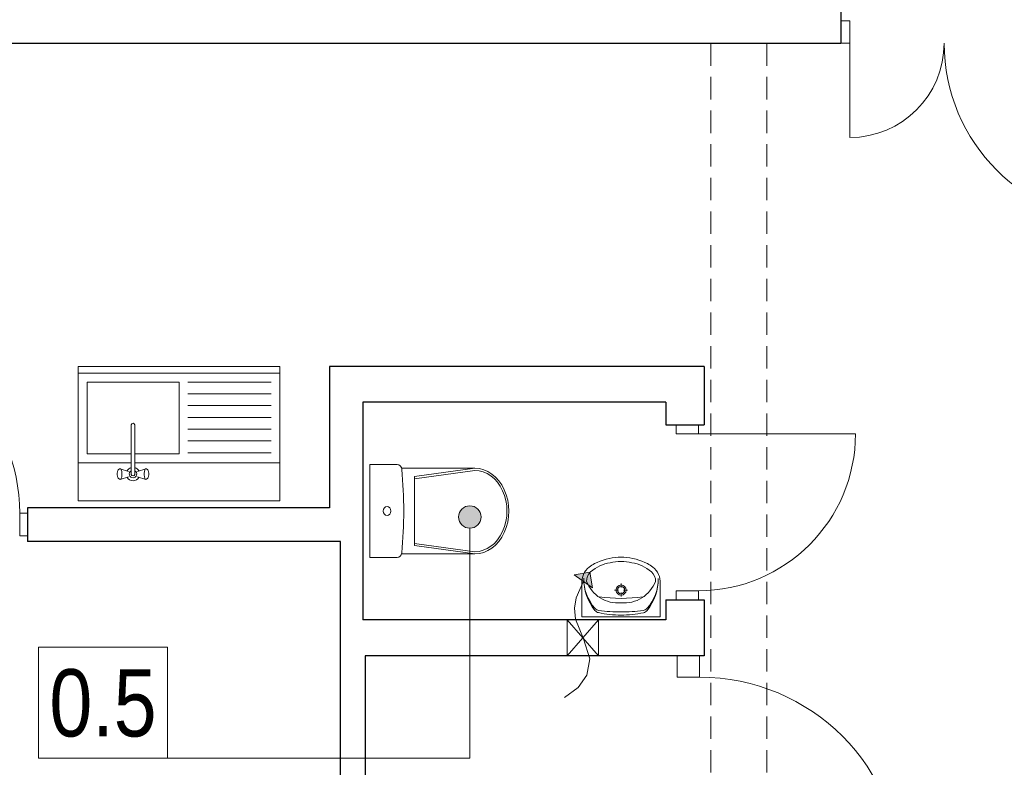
# Model space of a CAD drawing. Extents: x -543332 to -314699, y -9028 to 155584.
# Tile 15 of 256: x -484818 to -480430, y 35491 to 38823. Entities that reach past the tile are written whole.
import ezdxf

# ---------------------------------------------------------------- set-up
doc = ezdxf.new("R2010")
doc.units = 0
doc.header["$MEASUREMENT"] = 0
doc.linetypes.add('Krawędzie ukryte', pattern=[150, 100, -50])
for name, color, linetype in [('INWENT OPISY', 8, 'Continuous'), ('INWENT wyposarzenie', 8, 'Continuous'), ('Istniejące kominy', 8, 'Continuous')]:
    doc.layers.add(name, color=color, linetype=linetype)
for name, color, linetype, lineweight in [('INWENT OPISY_Nr_Pióra__21', 8, 'Continuous', 9), ('INWENT wyposarzenie_Nr_Pióra__21', 8, 'Continuous', 9), ('INWENT. DRZWI_Nr_Pióra__5', 8, 'Continuous', 13), ('INWENT.ŚCIANY_Nr_Pióra__1', 8, 'Continuous', 25), ('Istniejące kominy_Nr_Pióra__21', 8, 'Continuous', 9), ('Istniejące stropy_Nr_Pióra__5', 8, 'Continuous', 13)]:
    doc.layers.add(name, color=color, linetype=linetype, lineweight=lineweight)
doc.styles.add('GENERATED_STYLE_4', font='ARIALN.TTF')

# ---------------------------------------------------------------- blocks, each defined once
blk = doc.blocks.new('Symbol WC 2 14_250', base_point=(-483258.3, 36425.4))
at = {"layer": 'INWENT wyposarzenie_Nr_Pióra__21', "linetype": 'Continuous'}
for p, q in [((-483258.3, 36425.4), (-483258.3, 36839.9)), ((-483258.3, 36839.9), (-483135.8, 36839.9)), ((-483116.2, 36823.5), (-482789.4, 36823.5)), ((-482789.8, 36823.5), (-483058.7, 36786.3)), ((-482789.8, 36813.7), (-483058.7, 36776.6)), ((-483058.7, 36632.6), (-483058.7, 36786.3)), ((-483058.7, 36632.6), (-483058.7, 36478.9)), ((-482789.8, 36451.5), (-483058.7, 36488.7)), ((-482789.8, 36441.8), (-483058.7, 36478.9)), ((-483258.3, 36425.4), (-483135.8, 36425.4)), ((-483116, 36441.8), (-482789.4, 36441.8))]:
    blk.add_line(p, q, dxfattribs=at)
for centre, major_axis, ratio, start_param, end_param in [((-483135.8, 36815.8), (0, 24.1), 0.857479, 4.812804, 6.283185), ((-484627.7, 36632.6), (0, 1773.6), 0.857479, 4.60742, 4.817236), ((-482789.4, 36632.6), (0, -190.8), 0.791506, 0, 3.141593), ((-482789.8, 36632.6), (0, -181.1), 0.790357, 0, 3.141593), ((-483135.8, 36449.4), (0, 24.1), 0.857479, 3.141593, 4.602988)]:
    blk.add_ellipse(centre, major_axis=major_axis, ratio=ratio, start_param=start_param, end_param=end_param, dxfattribs=at)
blk.add_ellipse((-483181, 36632.6), major_axis=(0, 20.1), ratio=0.857479, dxfattribs=at)
blk = doc.blocks.new('Symbol Umywalka 14_252', base_point=(-481963.3, 36427.7))
at = {"layer": 'INWENT wyposarzenie_Nr_Pióra__21', "linetype": 'Continuous'}
for p, q in [((-482313.3, 36161.9), (-482313.3, 36310)), ((-482138.3, 36291.5), (-482138.3, 36310.2)), ((-481963.3, 36161.9), (-481963.3, 36310)), ((-482167.7, 36280.7), (-482149.1, 36280.7)), ((-482138.3, 36251.3), (-482138.3, 36269.9)), ((-482127.4, 36280.7), (-482108.8, 36280.7)), ((-481963.3, 36161.9), (-482313.3, 36161.9)), ((-482193.5, 36161.9), (-482083.2, 36161.9))]:
    blk.add_line(p, q, dxfattribs=at)
for radius in [22.7, 16.2]:
    blk.add_circle((-482138.3, 36280.7), radius, dxfattribs=at)
for centre, radius, start, end in [((-482129.5, 36140.1), 287.9, 94.2052, 116.2597), ((-482138.3, 36252.7), 175, 85.9876, 94.0124), ((-482147.2, 36140.1), 287.9, 63.7403, 85.7948), ((-482224.4, 36313.8), 89, 128.7454, 182.4552), ((-482193.9, 36275.6), 137.9, 117.1571, 128.6848), ((-482153.5, 36215.5), 189.9, 99.9978, 129.2851), ((-482138.3, 36203), 205.2, 76.4334, 103.5666), ((-482123.1, 36215.5), 189.9, 50.7149, 80.0022), ((-482082.7, 36275.6), 137.9, 51.3152, 62.8429), ((-482052.3, 36313.8), 89, 357.5448, 51.2546), ((-482239.5, 36322.7), 52.5, 130.8016, 183.9306), ((-482037.2, 36322.7), 52.5, 356.0694, 49.1984), ((-482084.2, 36329.1), 220.1, 179.0153, 219.2578), ((-482106.5, 36330.3), 197.8, 179.2458, 221.398), ((-482146.7, 36376.5), 156, 201.5519, 237.1558), ((-482130, 36376.5), 156, 302.8442, 338.4481), ((-482192.4, 36329.2), 220.1, 320.6648, 0.9072), ((-482170.1, 36330.4), 197.8, 318.5245, 0.6767), ((-482138.3, 36881.8), 638.3, 261.1796, 278.8266), ((-482150.8, 36379), 156, 238.9439, 274.606), ((-482125.8, 36379), 156, 265.394, 301.0561), ((-482233, 36218.8), 29.2, 221.398, 262.0921), ((-482232, 36208.3), 29.2, 219.2578, 257.2285), ((-482141.6, 36607.1), 438.1, 257.2285, 270.4328), ((-482134.1, 36930.7), 747.9, 262.0921, 269.6775), ((-482141.7, 36930.7), 747.9, 270.245, 277.8304), ((-482134.6, 36607.1), 438.1, 269.4897, 282.694), ((-482043.8, 36218.7), 29.2, 277.8304, 318.5245), ((-482044.7, 36208.2), 29.2, 282.694, 320.6648)]:
    blk.add_arc(centre, radius, start, end, dxfattribs=at)
blk = doc.blocks.new('Linia_4', base_point=(-482812.3, 35531.7))
at = {"layer": 'INWENT OPISY_Nr_Pióra__21', "linetype": 'Continuous'}
blk.add_hatch(color=256, dxfattribs=at).paths.add_polyline_path([(-482762.3, 36606.2), (-482766.1, 36625.3), (-482777, 36641.6), (-482793.2, 36652.4), (-482812.3, 36656.2), (-482831.5, 36652.4), (-482847.7, 36641.6), (-482858.5, 36625.3), (-482862.3, 36606.2), (-482858.5, 36587.1), (-482847.7, 36570.9), (-482831.5, 36560), (-482812.3, 36556.2), (-482793.2, 36560), (-482777, 36570.9), (-482766.1, 36587.1)], flags=0)
blk.add_line((-482812.3, 35531.7), (-482812.3, 36556.2), dxfattribs=at)
blk.add_circle((-482812.3, 36606.2), 50, dxfattribs=at)
blk = doc.blocks.new('Krzywa_4', base_point=(-482389.6, 35801))
at = {"layer": 'Istniejące kominy_Nr_Pióra__21', "linetype": 'Continuous'}
blk.add_hatch(color=256, dxfattribs=at).paths.add_polyline_path([(-482276.8, 36360.6), (-482265.4, 36290.8), (-482346.6, 36349.1)], flags=0)
for p, q in [((-482276.8, 36360.6), (-482346.6, 36349.1)), ((-482265.4, 36290.8), (-482346.6, 36349.1)), ((-482276.8, 36360.6), (-482265.4, 36290.8))]:
    blk.add_line(p, q, dxfattribs=at)
at = {"layer": 'Istniejące kominy_Nr_Pióra__21', "linetype": 'Continuous', "flags": 128}
blk.add_lwpolyline([(-482389.6, 35801), (-482330, 35846.9), (-482290.8, 35901.4), (-482276.8, 35974.1), (-482305.9, 36062.6), (-482341.7, 36150.3), (-482345.9, 36199.7), (-482338.5, 36245.7), (-482306, 36319.9)], dxfattribs=at)

msp = doc.modelspace()

# ---------------------------------------------------------------- linework, layer by layer
at = {"layer": 'INWENT OPISY_Nr_Pióra__21', "linetype": 'Continuous'}
msp.add_line((-484159, 35531.7), (-482812.3, 35531.7), dxfattribs=at)
at = {"layer": 'INWENT wyposarzenie_Nr_Pióra__21', "linetype": 'Continuous'}
for p, q in [((-484558.3, 37277.6), (-484558.3, 37227.6)), ((-484558.3, 37277.6), (-483658.3, 37277.6)), ((-484558.3, 37277.6), (-484558.3, 36677.6)), ((-483658.3, 37277.6), (-483658.3, 37227.6)), ((-483658.3, 37277.6), (-483658.3, 36677.6)), ((-484558.3, 37247.6), (-483658.3, 37247.6)), ((-484558.3, 36847.6), (-484558.3, 37247.6)), ((-483658.3, 37247.6), (-483658.3, 36847.6)), ((-484518.3, 37207.6), (-484518.3, 36887.6)), ((-484108.3, 37207.6), (-484518.3, 37207.6)), ((-484108.3, 36887.6), (-484108.3, 37207.6)), ((-484068.3, 37207.6), (-483698.3, 37207.6)), ((-484068.3, 37155.1), (-483698.3, 37155.1)), ((-484068.3, 37102.6), (-483698.3, 37102.6)), ((-484068.3, 37050.1), (-483698.3, 37050.1)), ((-484321.2, 36796.2), (-484321.2, 37016.5)), ((-484305.4, 37016.5), (-484305.4, 36796.2)), ((-484068.3, 36997.6), (-483698.3, 36997.6)), ((-484068.3, 36945.1), (-483698.3, 36945.1)), ((-484518.3, 36887.6), (-484321.2, 36887.6)), ((-484305.4, 36887.6), (-484108.3, 36887.6)), ((-484068.3, 36892.6), (-483698.3, 36892.6)), ((-484321.2, 36847.6), (-484558.3, 36847.6)), ((-484373.7, 36820.2), (-484378.9, 36816.4)), ((-484373.7, 36820.2), (-484370.9, 36821.6)), ((-484370.9, 36821.6), (-484368.1, 36820.2)), ((-484333.4, 36809.7), (-484370.9, 36821.6)), ((-484368.1, 36820.2), (-484365.6, 36816)), ((-483658.3, 36847.6), (-484305.4, 36847.6)), ((-484293.2, 36809.7), (-484255.7, 36821.6)), ((-484261, 36816), (-484258.5, 36820.2)), ((-484258.5, 36820.2), (-484255.7, 36821.6)), ((-484255.7, 36821.6), (-484252.9, 36820.2)), ((-484252.9, 36820.2), (-484247.8, 36816.4)), ((-484383.3, 36801.1), (-484382.5, 36807.6)), ((-484383.3, 36794.2), (-484383.3, 36801.1)), ((-484382.5, 36787.6), (-484383.3, 36794.2)), ((-484382.5, 36807.6), (-484380.9, 36813)), ((-484380.9, 36782.3), (-484382.5, 36787.6)), ((-484380.9, 36813), (-484378.9, 36816.4)), ((-484378.9, 36778.8), (-484380.9, 36782.3)), ((-484373.7, 36775.1), (-484378.9, 36778.8)), ((-484370.9, 36773.6), (-484373.7, 36775.1)), ((-484333.4, 36785.6), (-484370.9, 36773.6)), ((-484368.1, 36775.1), (-484370.9, 36773.6)), ((-484365.6, 36779.2), (-484368.1, 36775.1)), ((-484365.6, 36816), (-484363.8, 36809.6)), ((-484363.8, 36785.6), (-484365.6, 36779.2)), ((-484363.8, 36809.6), (-484362.8, 36801.8)), ((-484362.8, 36793.5), (-484363.8, 36785.6)), ((-484362.8, 36801.8), (-484362.8, 36793.5)), ((-484293.2, 36785.6), (-484255.7, 36773.6)), ((-484263.8, 36801.8), (-484262.8, 36809.6)), ((-484263.8, 36793.5), (-484263.8, 36801.8)), ((-484262.8, 36785.6), (-484263.8, 36793.5)), ((-484262.8, 36809.6), (-484261, 36816)), ((-484261, 36779.2), (-484262.8, 36785.6)), ((-484258.5, 36775.1), (-484261, 36779.2)), ((-484255.7, 36773.6), (-484258.5, 36775.1)), ((-484252.9, 36775.1), (-484255.7, 36773.6)), ((-484252.9, 36775.1), (-484247.8, 36778.8)), ((-484247.8, 36816.4), (-484245.7, 36813)), ((-484245.7, 36782.3), (-484247.8, 36778.8)), ((-484245.7, 36813), (-484244.2, 36807.6)), ((-484244.2, 36787.6), (-484245.7, 36782.3)), ((-484244.2, 36807.6), (-484243.4, 36801.1)), ((-484243.4, 36794.2), (-484244.2, 36787.6)), ((-484243.4, 36801.1), (-484243.4, 36794.2)), ((-483658.3, 36677.6), (-484558.3, 36677.6))]:
    msp.add_line(p, q, dxfattribs=at)
for centre, radius, start, end in [((-484313.3, 37016.5), 7.88, 0, 180), ((-484313.3, 36797.6), 30, 105.2253, 152.0235), ((-484313.3, 36797.6), 30, 27.9765, 74.7747), ((-484313.3, 36797.6), 30, 207.9765, 332.0235), ((-484313.3, 36797.6), 16.8, 118.0549, 61.9451), ((-484313.3, 36797.6), 8, 190, 350)]:
    msp.add_arc(centre, radius, start, end, dxfattribs=at)
at = {"layer": 'INWENT. DRZWI_Nr_Pióra__5', "linetype": 'Continuous'}
for p, q in [((-481118.3, 38817.6), (-481158.3, 38817.6)), ((-481118.3, 38717.6), (-481118.3, 38817.6)), ((-481158.3, 38717.6), (-481118.3, 38717.6)), ((-481118.3, 38717.6), (-481118.3, 38297.6)), ((-481893.3, 36977.6), (-481893.3, 37017.6)), ((-481793.3, 37017.6), (-481793.3, 36977.6)), ((-481793.3, 36977.6), (-481893.3, 36977.6)), ((-481793.3, 36977.6), (-481093.3, 36977.6)), ((-484783.3, 36622.6), (-484818.3, 36622.6)), ((-484818.3, 36622.6), (-484818.3, 36522.6)), ((-484818.3, 36522.6), (-484783.3, 36522.6)), ((-481793.3, 36277.6), (-481893.3, 36277.6)), ((-481893.3, 36277.6), (-481893.3, 36237.6)), ((-481793.3, 36237.6), (-481793.3, 36277.6)), ((-481888.3, 35892.6), (-481888.3, 35987.6)), ((-481788.3, 35987.6), (-481788.3, 35892.6)), ((-481788.3, 35892.6), (-481888.3, 35892.6))]:
    msp.add_line(p, q, dxfattribs=at)
for centre, radius, start, end in [((-481118.3, 38717.6), 420, 270, 0), ((-479898.3, 38717.6), 800, 180, 270), ((-485618.3, 36622.6), 800, 0, 90), ((-481793.3, 36977.6), 700, 270, 0), ((-481788.3, 34992.6), 900, 0, 90)]:
    msp.add_arc(centre, radius, start, end, dxfattribs=at)
at = {"layer": 'INWENT.ŚCIANY_Nr_Pióra__1', "linetype": 'Continuous'}
for p, q in [((-481158.3, 39017.6), (-481158.3, 38717.6)), ((-488348.3, 38717.6), (-481158.3, 38717.6)), ((-481768.3, 37277.6), (-483438.3, 37277.6)), ((-483438.3, 37277.6), (-483438.3, 36647.6)), ((-481768.3, 37277.6), (-481768.3, 37017.6)), ((-481938.3, 37117.6), (-483288.3, 37117.6)), ((-483288.3, 37117.6), (-483288.3, 36147.6)), ((-481938.3, 37117.6), (-481938.3, 37017.6)), ((-481938.3, 37017.6), (-481768.3, 37017.6)), ((-483438.3, 36647.6), (-484783.3, 36647.6)), ((-484783.3, 36647.6), (-484783.3, 36497.6)), ((-483388.3, 36497.6), (-484783.3, 36497.6)), ((-483388.3, 33467.6), (-483388.3, 36497.6)), ((-481938.3, 36237.6), (-481768.3, 36237.6)), ((-481938.3, 36237.6), (-481938.3, 36147.6)), ((-481768.3, 36237.6), (-481768.3, 35987.6)), ((-481938.3, 36147.6), (-483288.3, 36147.6)), ((-481888.3, 35987.6), (-483278.3, 35987.6)), ((-483278.3, 35987.6), (-483278.3, 33467.6)), ((-481768.3, 35987.6), (-481888.3, 35987.6))]:
    msp.add_line(p, q, dxfattribs=at)
at = {"layer": 'Istniejące kominy_Nr_Pióra__21', "linetype": 'Continuous'}
for p, q in [((-482378.3, 35987.6), (-482378.3, 36147.6)), ((-482238.3, 35987.6), (-482378.3, 36147.6)), ((-482378.3, 35987.6), (-482238.3, 36147.6)), ((-482238.3, 35987.6), (-482238.3, 36147.6))]:
    msp.add_line(p, q, dxfattribs=at)
at = {"layer": 'Istniejące stropy_Nr_Pióra__5', "linetype": 'Krawędzie ukryte'}
for p, q in [((-481738.3, 38717.6), (-481738.3, 34897.6)), ((-481488.3, 38717.6), (-481488.3, 34897.6))]:
    msp.add_line(p, q, dxfattribs=at)

# ---------------------------------------------------------------- block references
at = {"layer": 'INWENT OPISY', "linetype": 'Continuous'}
msp.add_blockref('Linia_4', (-482812.3, 35531.7), dxfattribs=at)
at = {"layer": 'INWENT wyposarzenie', "color": 104, "linetype": 'Continuous', "lineweight": 13, "true_color": 0x029e21}
for name, p in [('Symbol WC 2 14_250', (-483258.3, 36425.4)), ('Symbol Umywalka 14_252', (-481963.3, 36427.7))]:
    msp.add_blockref(name, p, dxfattribs=at)
at = {"layer": 'Istniejące kominy', "linetype": 'Continuous'}
msp.add_blockref('Krzywa_4', (-482389.6, 35801), dxfattribs=at)

# ---------------------------------------------------------------- next in the draw order: wipeouts: each hides what was drawn before it
at = {"linetype": 'Continuous', "ltscale": 1943065.895839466}
msp.add_wipeout([(-484735, 36025.8), (-484159, 36025.8), (-484159, 35531.7), (-484735, 35531.7)], dxfattribs=at).dxf.layer = 'INWENT OPISY_Nr_Pióra__21'

# ---------------------------------------------------------------- next in the draw order: linework, layer by layer
at = {"layer": 'INWENT OPISY_Nr_Pióra__21', "linetype": 'Continuous', "flags": 128}
msp.add_lwpolyline([(-484735, 36025.8), (-484159, 36025.8), (-484159, 35531.7), (-484735, 35531.7)], close=True, dxfattribs=at)

# ---------------------------------------------------------------- next in the draw order: texts
at = {"layer": 'INWENT OPISY_Nr_Pióra__21', "linetype": 'Continuous', "insert": (-484447, 35623.7), "char_height": 300, "attachment_point": 8, "style": 'GENERATED_STYLE_4'}
msp.add_mtext('{0.5 }', dxfattribs=at)

doc.saveas('drawing.dxf')
